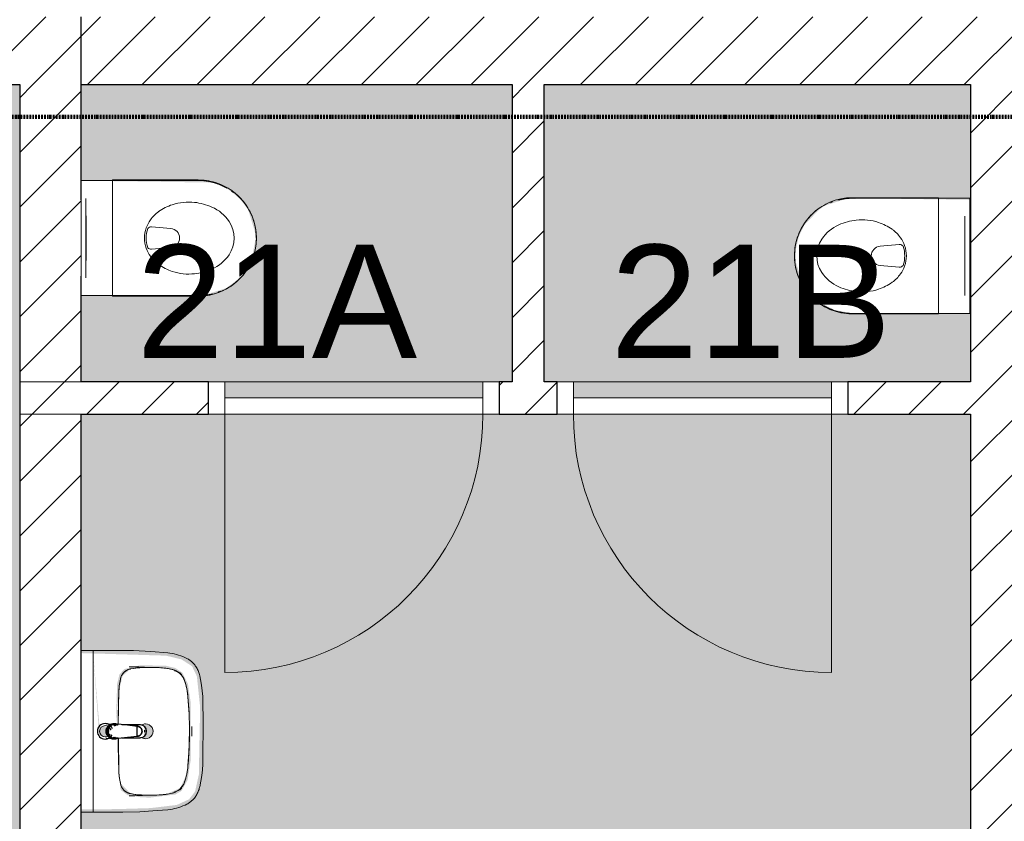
# Model space of a CAD drawing. Header units: millimetres. Extents: x 16156 to 109545, y -1019 to 113498.
# Tile 10 of 50: x 37029 to 40079, y 56851 to 59332. Entities that reach past the tile are written whole.
import ezdxf

# ---------------------------------------------------------------- set-up
doc = ezdxf.new("R2010")
doc.units = ezdxf.units.MM
doc.linetypes.add('Afbreeklijn', pattern=[9, 5, -2, 0, -2])
for name, color, linetype, lineweight in [('A--A2__Ruwbouw', 8, 'Continuous', 15), ('A--AR9__AlgVoorz', 1, 'Continuous', 9), ('A--L$01A__Algemeen', 7, 'Continuous', 9), ('A--L22__Binnenwanden', 2, 'Continuous', 9), ('A--L3__Afbouw', 2, 'Continuous', 9), ('A--L74__VasteSanitaireVoorz', 1, 'Continuous', 9), ('A--LD30__DetailPenMiddel', 3, 'Continuous', 9), ('A--LR9__AlgVoorz', 7, 'Continuous', 9), ('A--TR9__AlgVoorz', 1, 'Continuous', 13)]:
    doc.layers.add(name, color=color, linetype=linetype, lineweight=lineweight)
doc.styles.add('Arial', font='arial.ttf', dxfattribs={"height": 350})
pattern_1 = [(45, (0, 0), (-84.85281, 84.85281), [])]
pattern_2 = [(45, (0, 0), (-84.85281, 84.85281), [])]

# ---------------------------------------------------------------- blocks, each defined once
blk = doc.blocks.new('32_DO_WB_vo deur enkel2 - vo 2-V2-DO-Begane grond - Nieuwe situatie - Brandcompartimentering')
at = {"layer": 'A--L$01A__Algemeen'}
blk.add_line((520, -50), (520, -850), dxfattribs=at)
blk.add_arc((520, -50), 800, 180, 270, dxfattribs=at)
at = {"layer": 'A--L3__Afbouw'}
for p, q in [((-330, -50), (-330, 50)), ((-330, 50), (-280, 50)), ((-280, 50), (-280, -50)), ((520, -50), (520, 50)), ((520, 50), (570, 50)), ((570, 50), (570, -50)), ((-280, 0), (520, 0)), ((-280, -50), (-280, 0)), ((520, 0), (520, -50)), ((-280, -50), (-330, -50)), ((520, -50), (-280, -50)), ((570, -50), (520, -50))]:
    blk.add_line(p, q, dxfattribs=at)
blk = doc.blocks.new('32_DO_WB_vo deur enkel2 - vo 2-V3-DO-Begane grond - Nieuwe situatie - Brandcompartimentering')
at = {"layer": 'A--L$01A__Algemeen'}
blk.add_line((520, 50), (520, 850), dxfattribs=at)
blk.add_arc((520, 50), 800, 90, 180, dxfattribs=at)
at = {"layer": 'A--L3__Afbouw'}
for p, q in [((-280, 50), (-330, 50)), ((-330, 50), (-330, -50)), ((520, 50), (-280, 50)), ((-280, 50), (-280, 0)), ((-280, -50), (-280, 50)), ((520, 0), (520, 50)), ((570, 50), (520, 50)), ((520, 50), (520, -50)), ((570, -50), (570, 50)), ((-280, 0), (520, 0)), ((-330, -50), (-280, -50)), ((520, -50), (570, -50))]:
    blk.add_line(p, q, dxfattribs=at)
blk = doc.blocks.new('74_PF_wastafel 50x38_sphinx300_un - 74_PF_wastafel 50x38_sphinx300_un-V12-DO-Begane grond - Nieuwe situatie - Brandcompartimentering')
at = {"layer": 'A--L74__VasteSanitaireVoorz'}
for p, q in [((-250, 0), (-250, -37.5)), ((250, -37.5), (250, 0)), ((-250, -37.5), (-250, -129)), ((-250, -37.5), (-241, -37.5)), ((-250, -37.5), (-242, -37.5)), ((-242, -37.5), (242, -37.5)), ((242, -37.5), (250, -37.5)), ((250, -129), (250, -37.5)), ((-124.1, -117.2), (-20.7, -115.6)), ((21.7, -115.1), (124.1, -117.2))]:
    blk.add_line(p, q, dxfattribs=at)
at = {"layer": 'A--L74__VasteSanitaireVoorz', "lineweight": 25}
for p, q in [((-21, -99.7), (-23.8, -77.6)), ((23.8, -77.6), (21, -99.7)), ((-23, -98.5), (-23, -107.4)), ((-23, -98.5), (-21.6, -106)), ((-20, -98.6), (-23, -98.5)), ((-21.8, -114.8), (-15.5, -173.4)), ((-20.7, -113.1), (-21, -99.6)), ((-20.8, -101.2), (-20.6, -113)), ((15.5, -173.4), (21.8, -114.8)), ((23, -98.5), (20, -98.6)), ((21, -99.6), (20.6, -114.9)), ((20.6, -114.9), (20.8, -101.2)), ((23, -107.4), (23, -98.5)), ((-20.5, -126.4), (-19.8, -183.7)), ((19.7, -183.7), (20.4, -126.7)), ((-15.3, -173.4), (0, -173.4)), ((-15.2, -173.4), (15.2, -173.4)), ((0, -173.4), (15.3, -173.4))]:
    blk.add_line(p, q, dxfattribs=at)
at = {"layer": 'A--L74__VasteSanitaireVoorz', "flags": 128}
for points in [[(250, -37.5), (249.7, -37.5), (248.8, -37.5), (247.4, -37.5), (245.5, -37.5), (243.3, -37.5), (241, -37.5)], [(-167.2, -123.7), (-159.8, -121.9), (-152.4, -120.3), (-145, -119.1), (-137.5, -118.1), (-129.9, -117.5), (-124.1, -117.2)], [(124.1, -117.2), (131.7, -117.6), (139.2, -118.3), (146.7, -119.4), (154.2, -120.7), (161.6, -122.3), (167.2, -123.7)], [(-250, -129), (-248.9, -182.6), (-245.7, -236.1), (-242.7, -269.1)], [(-193, -153.2), (-192.7, -151.6), (-192.3, -150.1), (-191.8, -148.6), (-191.3, -147.1), (-190.7, -145.6), (-190.1, -144.1), (-189.4, -142.7), (-188.6, -141.3), (-187.8, -139.9), (-187, -138.6), (-186.1, -137.3), (-185.1, -136), (-184.1, -134.8), (-183, -133.6), (-181.9, -132.5), (-180.8, -131.4), (-179.6, -130.3), (-178.3, -129.3), (-177.1, -128.5)], [(177.1, -128.5), (178.4, -129.4), (179.6, -130.4), (180.8, -131.5), (182, -132.6), (183.1, -133.7), (184.2, -134.9), (185.2, -136.1), (186.1, -137.4), (187, -138.7), (187.9, -140), (188.7, -141.4), (189.4, -142.8), (190.1, -144.2), (190.8, -145.7), (191.3, -147.2), (191.9, -148.7), (192.3, -150.2), (192.7, -151.8), (193, -153.2)], [(242.7, -269.1), (247.2, -215.7), (249.6, -162.1), (250, -129)], [(-197.2, -187.1), (-196.5, -177.3), (-195.4, -167.6), (-193.9, -157.9), (-193, -153.2)], [(193, -153.2), (194.7, -162.8), (196, -172.5), (196.9, -182.3), (197.2, -187.1)], [(-197.2, -242.1), (-197.9, -221.1), (-197.7, -200.1), (-197.2, -187.1)], [(197.2, -187.1), (197.9, -208), (197.7, -229), (197.2, -242.1)], [(-191.5, -282.5), (-193.4, -273.3), (-195, -264.1), (-196.2, -254.8), (-197, -245.4), (-197.2, -242.1)], [(197.2, -242.1), (196.5, -251.4), (195.4, -260.7), (194, -270), (192.2, -279.2), (191.5, -282.5)], [(-242.7, -269.1), (-241.8, -276), (-240.7, -282.8), (-239.3, -289.5), (-237.6, -296.2), (-235.7, -302.8), (-233.4, -309.4), (-231, -315.8), (-228.3, -322.2), (-225.6, -327.8)], [(225.6, -327.8), (228.5, -321.6), (231.2, -315.2), (233.7, -308.8), (235.8, -302.2), (237.8, -295.6), (239.4, -288.9), (240.8, -282.1), (241.9, -275.3), (242.7, -269.1)], [(-157.2, -320.6), (-159.2, -319.8), (-161.1, -319), (-163.1, -318.1), (-164.9, -317.2), (-166.8, -316.1), (-168.6, -315), (-170.3, -313.9), (-172, -312.6), (-173.7, -311.3), (-175.3, -309.9), (-176.8, -308.5), (-178.3, -307), (-179.8, -305.4), (-181.1, -303.8), (-182.4, -302.1), (-183.6, -300.4), (-184.8, -298.6), (-185.9, -296.8), (-186.9, -295), (-187.8, -293.1), (-188.7, -291.1), (-189.5, -289.2), (-190.2, -287.2), (-190.8, -285.2), (-191.3, -283.1), (-191.5, -282.5)], [(191.5, -282.5), (191, -284.5), (190.4, -286.6), (189.7, -288.6), (188.9, -290.5), (188.1, -292.5), (187.2, -294.4), (186.2, -296.2), (185.1, -298.1), (184, -299.9), (182.8, -301.6), (181.5, -303.3), (180.2, -304.9), (178.8, -306.5), (177.3, -308), (175.8, -309.5), (174.2, -310.9), (172.6, -312.2), (170.9, -313.5), (169.1, -314.7), (167.3, -315.8), (165.5, -316.9), (163.6, -317.8), (161.7, -318.8), (159.8, -319.6), (157.8, -320.3), (157.2, -320.6)], [(-225.6, -327.8), (-224.3, -330.3), (-222.9, -332.7), (-221.5, -335), (-219.9, -337.3), (-218.3, -339.5), (-216.5, -341.6), (-214.7, -343.7), (-212.8, -345.7), (-210.8, -347.6), (-208.8, -349.5), (-206.8, -351.1)], [(-106.8, -331.3), (-115.2, -330.4), (-123.6, -329.1), (-131.9, -327.5), (-140.1, -325.6), (-148.3, -323.4), (-156.3, -320.8), (-157.2, -320.6)], [(106.8, -331.3), (57.9, -334.6), (8.9, -335.9), (-40, -335.3), (-89, -332.7), (-106.8, -331.3)], [(157.2, -320.6), (149.1, -323.2), (141, -325.4), (132.8, -327.4), (124.5, -329), (116.1, -330.2), (107.7, -331.2), (106.8, -331.3)], [(206.8, -351.1), (209, -349.3), (211, -347.5), (213, -345.5), (214.9, -343.5), (216.7, -341.5), (218.4, -339.3), (220, -337.1), (221.6, -334.8), (223.1, -332.5), (224.4, -330.1), (225.6, -327.8)], [(-206.8, -351.1), (-204.1, -353.1), (-201.4, -355.1), (-198.5, -356.9), (-195.6, -358.6), (-192.6, -360.2), (-189.6, -361.7), (-186.5, -363.1), (-183.3, -364.3), (-180.1, -365.4), (-176.9, -366.4), (-173.6, -367.3), (-172.1, -367.6)], [(172.1, -367.6), (175.4, -366.8), (178.6, -365.9), (181.9, -364.8), (185, -363.7), (188.2, -362.4), (191.2, -360.9), (194.2, -359.4), (197.2, -357.7), (200.1, -355.9), (202.9, -354), (205.6, -352), (206.8, -351.1)], [(-172.1, -367.6), (-154.6, -371.1), (-137, -373.8), (-119.3, -375.9), (-101.5, -377.2), (-90, -377.7)], [(-90, -377.7), (32.9, -378.8), (90, -377.7)], [(90, -377.7), (107.8, -376.8), (125.6, -375.2), (143.2, -372.9), (160.8, -369.9), (172.1, -367.6)]]:
    blk.add_lwpolyline(points, dxfattribs=at)
at = {"layer": 'A--L74__VasteSanitaireVoorz', "lineweight": 25, "flags": 128}
for points in [[(-21.7, -114.9), (-18.5, -144.2), (-15.2, -173.4)], [(-19.6, -103.8), (-19.3, -104.6), (-19, -105.3), (-18.6, -106.1)], [(15.2, -173.4), (18.5, -144.2), (21.7, -114.9)], [(17.5, -112.5), (21.6, -106), (23, -98.5)], [(17.7, -107.9), (18.1, -107.2), (18.5, -106.4), (18.8, -105.7), (19.1, -104.9), (19.4, -104.1), (19.6, -103.8)], [(-15.5, -173.4), (-15.5, -174.1), (-15.5, -174.7), (-15.4, -175.3), (-15.3, -175.9), (-15.2, -176.5), (-15.1, -177.1), (-14.9, -177.7), (-14.8, -178.3), (-14.5, -178.9), (-14.3, -179.5), (-14.1, -180.1), (-13.8, -180.6), (-13.5, -181.2), (-13.2, -181.7), (-12.8, -182.2), (-12.5, -182.7), (-12.1, -183.2), (-11.7, -183.7), (-11.3, -184.1), (-10.8, -184.6), (-10.4, -185), (-9.9, -185.4), (-9.4, -185.8), (-8.9, -186.2), (-8.4, -186.5), (-7.9, -186.8), (-7.3, -187.1), (-6.8, -187.4), (-6.2, -187.7), (-5.6, -187.9), (-5, -188.1), (-4.5, -188.3), (-3.9, -188.5), (-3.3, -188.6), (-2.6, -188.8), (-2, -188.8), (-1.4, -188.9), (-0.8, -189), (-0.2, -189), (0.5, -189), (1.1, -188.9), (1.7, -188.9), (2.3, -188.8), (2.9, -188.7), (3.5, -188.6), (4.1, -188.4), (4.7, -188.2), (5.3, -188), (5.9, -187.8), (6.5, -187.6), (7, -187.3), (7.6, -187), (8.1, -186.7), (8.6, -186.4), (9.1, -186), (9.6, -185.6), (10.1, -185.2), (10.6, -184.8)], [(10.6, -184.8), (11, -184.4), (11.5, -183.9), (11.9, -183.5), (12.3, -183), (12.6, -182.5), (13, -182), (13.3, -181.4), (13.6, -180.9), (13.9, -180.4), (14.2, -179.8), (14.4, -179.2), (14.6, -178.6), (14.8, -178.1), (15, -177.5), (15.2, -176.9), (15.3, -176.2), (15.4, -175.6), (15.5, -175), (15.5, -174.4), (15.5, -173.8), (15.5, -173.4)]]:
    blk.add_lwpolyline(points, dxfattribs=at)
at = {"layer": 'A--L74__VasteSanitaireVoorz', "lineweight": 25}
for start, end in [(0, 180), (180, 243.6372), (288, 0)]:
    blk.add_arc((0, -74.6), 24, start, end, dxfattribs=at)
at = {"layer": 'A--L74__VasteSanitaireVoorz'}
for centre, radius, start, end in [((0, -75), 17.5, 0, 180), ((0, -75), 17.5, 75, 105), ((0, -75), 17.5, 180, 240), ((0, -75), 17.5, 285, 0), ((0, -75), 17.5, 285, 300), ((-117.5, -306.2), 189.1, 92.0128, 105.2254), ((0, -3649.7), 3534.7, 90.3412, 92.0128), ((0, -3649.7), 3534.7, 87.9872, 89.6485), ((117.5, -306.2), 189.1, 74.7746, 87.9872), ((1090.6, -129), 1290.6, 180.891, 183), ((-154, -160.8), 39.8, 125.6177, 169.0021), ((-159, -153.8), 31.2, 105.2254, 125.6177), ((159, -153.8), 31.2, 54.3823, 74.7746), ((154, -160.8), 39.8, 10.9979, 54.3823), ((-1090.6, -129), 1290.6, 357, 359.109), ((47.1, -199.9), 244.6, 169.0021, 176.9979), ((-47.1, -199.9), 244.6, 3.0021, 10.9979), ((327.2, -214.6), 525.1, 176.9979, 183.0021), ((0, -200), 23, 150, 180), ((0, -200), 23, 180, 0), ((0, -200), 23, 360, 30), ((-327.2, -214.6), 525.1, 356.9979, 3.0021), ((36.8, -229.8), 234.3, 183.0021, 192.9979), ((-36.8, -229.8), 234.3, 347.0021, 356.9979), ((-140, -270.6), 52.8, 192.9979, 251.0021), ((-71, -251.1), 122.6, 198.2459, 206.4169), ((140, -270.6), 52.8, 288.9979, 347.0021), ((71, -251.1), 122.6, 333.5831, 341.7541), ((-163.9, -297.2), 18.9, 206.4169, 231.4261), ((-88.4, -120.6), 211.5, 251.0021, 264.9979), ((0, 889), 1224.9, 264.9979, 275.0021), ((88.4, -120.6), 211.5, 275.0021, 288.9979), ((163.9, -297.2), 18.9, 308.5739, 333.5831), ((0, 2695.4), 3038.4, 269.7219, 270.2781)]:
    blk.add_arc(centre, radius, start, end, dxfattribs=at)
at = {"layer": 'A--L74__VasteSanitaireVoorz', "lineweight": 25}
for centre, major_axis, ratio, start_param, end_param in [((0, -97.9), (20.5, 0), 0.967332, 1.570796, 3.665191), ((0, -99.6), (20.1, 0), 0.870402, 1.570796, 3.08442), ((0, -97.9), (20.5, 0), 0.967332, 5.759587, 7.853982), ((0, -99.6), (20.1, 0), 0.870402, 0.057173, 1.570796), ((0, -98.5), (20, 0), 0.97026, 3.144451, 3.592433), ((0, -98.5), (20, 0), 0.97026, 5.832345, 6.280327), ((0, -183.7), (19.7, 0), 0.967332, 3.141593, 6.283185), ((0, -186.6), (11.5, 0), 0.973197, 4.45059, 4.974188)]:
    blk.add_ellipse(centre, major_axis=major_axis, ratio=ratio, start_param=start_param, end_param=end_param, dxfattribs=at)
for points, knots in [([(23, -98.5), (23, -95.5), (21.9, -91.3), (18.8, -86.9), (16.7, -84.7), (14.8, -83.2), (12.8, -81.9), (10, -80.4), (5.9, -79.1), (1.9, -78.5), (-1.5, -78.6), (-4.5, -78.9), (-7.9, -79.7), (-11.6, -81.1), (-14.8, -83.2), (-17.7, -85.6), (-20, -88.5), (-21.7, -91.7), (-22.7, -95), (-23, -97.3), (-23, -98.5)], [-1, -1, -1, -1, -0.861111, -0.791667, -0.756944, -0.722222, -0.6875, -0.652778, -0.583333, -0.513889, -0.479167, -0.444444, -0.388889, -0.333333, -0.277778, -0.222222, -0.166667, -0.111111, -0.055556, 0, 0, 0, 0]), ([(-23, -107.4), (-23, -104), (-21.9, -99.2), (-18.8, -94), (-16.6, -91.6), (-14.8, -89.9), (-12.8, -88.3), (-9.9, -86.7), (-5.9, -85.2), (-1.9, -84.5), (1.5, -84.6), (4.5, -84.9), (7.9, -85.8), (11.5, -87.5), (14.8, -89.8), (17.7, -92.6), (20, -95.9), (21.7, -99.6), (22.7, -103.3), (23, -106), (23, -107.4)], [-1, -1, -1, -1, -0.861111, -0.791667, -0.756944, -0.722222, -0.6875, -0.652778, -0.583333, -0.513889, -0.479167, -0.444444, -0.388889, -0.333333, -0.277778, -0.222222, -0.166667, -0.111111, -0.055556, 0, 0, 0, 0]), ([(-21.2, -97.3), (-21.1, -94.2), (-20.1, -90), (-17.2, -85.6), (-15.2, -83.5), (-13.5, -82), (-11.6, -80.7), (-9, -79.3), (-5.4, -78), (-1.7, -77.4), (1.4, -77.5), (4.1, -77.7), (7.2, -78.5), (10.5, -80), (13.5, -81.9), (16.1, -84.3), (18.3, -87.2), (19.9, -90.4), (20.9, -93.7), (21.1, -96), (21.2, -97.3)], [-1, -1, -1, -1, -0.861111, -0.791667, -0.756944, -0.722222, -0.6875, -0.652778, -0.583333, -0.513889, -0.479167, -0.444444, -0.388889, -0.333333, -0.277778, -0.222222, -0.166667, -0.111111, -0.055556, 0, 0, 0, 0]), ([(-18.6, -103.3), (-18.7, -103.1), (-19.1, -102.7), (-19.5, -102.1), (-19.8, -101.5), (-20.1, -101), (-20.4, -100.5), (-20.6, -100), (-20.8, -99.6), (-20.9, -99.5)], [0.7142857, 0.7142857, 0.7142857, 0.7142857, 0.75, 0.7857143, 0.8214286, 0.8571429, 0.8928571, 0.9285714, 1, 1, 1, 1]), ([(20.8, -99.5), (20.8, -99.7), (20.6, -100), (20.4, -100.5), (20.1, -101), (19.8, -101.5), (19.5, -102.1), (19.1, -102.7), (18.8, -103.1), (18.5, -103.5), (18.1, -104), (17.4, -104.7), (16.7, -105.3), (16.3, -105.7)], [0, 0, 0, 0, 0.0714286, 0.1071429, 0.1428571, 0.1785714, 0.2142857, 0.25, 0.2678571, 0.2857143, 0.3214286, 0.3571429, 0.4285714, 0.4285714, 0.4285714, 0.4285714]), ([(15.3, -173.4), (15.3, -175.8), (14.6, -179), (12.6, -182.5), (11.1, -184.1), (9.9, -185.3), (8.5, -186.3), (6.7, -187.5), (4, -188.5), (0.7, -189), (-2.5, -188.8), (-5.3, -188), (-7.7, -186.9), (-9.9, -185.3), (-11.8, -183.4), (-13.4, -181.2), (-14.5, -178.7), (-15.1, -176.2), (-15.3, -174.4), (-15.3, -173.4)], [-1, -1, -1, -1, -0.861111, -0.791667, -0.756944, -0.722222, -0.6875, -0.652778, -0.583333, -0.513889, -0.444444, -0.388889, -0.333333, -0.277778, -0.222222, -0.166667, -0.111111, -0.055556, 0, 0, 0, 0])]:
    blk.add_open_spline(points, degree=3, knots=knots, dxfattribs=at)
for points in [[(-21.7, -114.9), (-22.2, -113.7), (-22.8, -111.2), (-23, -108.7), (-23, -107.4)], [(-20.8, -101.2), (-20.9, -100.5), (-21.1, -99.2), (-21.2, -97.9), (-21.2, -97.3)], [(-20.9, -99.5), (-21, -99.3), (-21, -99.4), (-20.9, -100.4), (-20.8, -101.2)], [(21.2, -97.3), (21.2, -97.9), (21.1, -99.2), (20.9, -100.5), (20.8, -101.2)], [(20.8, -101.2), (20.9, -100.5), (21, -99.5), (21, -99.3), (20.8, -99.5)], [(23, -107.4), (23, -108.7), (22.8, -111.2), (22.2, -113.7), (21.7, -114.9)]]:
    blk.add_open_spline(points, degree=3, dxfattribs=at)
at = {"layer": 'A--L74__VasteSanitaireVoorz'}
for points in [[(76, -115.8), (76, -115.8), (75.5, -115.8), (73.6, -115.8), (70.6, -115.7), (66.9, -115.6), (63.1, -115.6), (59.4, -115.5), (56.4, -115.5), (54.5, -115.4), (54, -115.4), (54, -115.4)], [(54, -115.4), (54, -115.4), (54.5, -115.4), (56.4, -115.5), (59.4, -115.5), (63.1, -115.6), (66.9, -115.6), (70.6, -115.7), (73.6, -115.8), (75.5, -115.8), (76, -115.8), (76, -115.8)]]:
    blk.add_open_spline(points, degree=3, dxfattribs=at)
blk = doc.blocks.new('74_PF_UN_toilet_rimfree - type-V34-DO-Begane grond - Nieuwe situatie - Brandcompartimentering')
at = {"layer": 'A--L$01A__Algemeen'}
for p, q in [((-180, -97.1), (-180, -363.1)), ((179.8, -97.1), (-180, -97.1)), ((-180, -97.1), (-180, -363.1)), ((-180, -97.1), (179.8, -97.1)), ((179.8, -363.1), (179.8, -97.1)), ((179.8, -363.1), (179.8, -97.1))]:
    blk.add_line(p, q, dxfattribs=at)
at = {"layer": 'A--L$01A__Algemeen', "flags": 128}
blk.add_lwpolyline([(-180, -363.1), (-179.9, -370.3), (-179.4, -377.5), (-178.7, -384.7), (-177.7, -391.8), (-176.4, -398.9), (-174.8, -405.9), (-173, -412.8), (-170.9, -419.7), (-168.5, -426.5), (-165.8, -433.2), (-162.9, -439.7), (-159.7, -446.2), (-156.2, -452.5), (-152.5, -458.7), (-148.6, -464.7), (-144.4, -470.6), (-140, -476.2), (-135.4, -481.7), (-130.5, -487.1), (-125.4, -492.2), (-120.2, -497.1), (-114.7, -501.8), (-109.1, -506.2), (-103.3, -510.5), (-97.3, -514.5), (-91.2, -518.3), (-84.9, -521.8), (-78.5, -525), (-72, -528), (-65.3, -530.8), (-58.5, -533.3), (-51.7, -535.5), (-44.8, -537.4), (-37.8, -539), (-30.7, -540.4), (-23.6, -541.5), (-16.4, -542.3), (-9.2, -542.8), (-2.1, -543), (5.1, -542.9), (12.3, -542.6), (19.5, -541.9), (26.6, -541), (33.7, -539.8), (40.8, -538.3), (47.7, -536.5), (54.6, -534.5), (61.4, -532.2), (68.1, -529.6), (74.7, -526.7), (81.2, -523.6), (87.6, -520.2), (93.8, -516.6), (99.8, -512.7), (105.7, -508.6), (111.5, -504.2), (117, -499.6), (122.4, -494.8), (127.6, -489.8), (132.5, -484.6), (137.3, -479.2), (141.8, -473.6), (146.1, -467.9), (150.2, -461.9), (154, -455.9), (157.6, -449.6), (160.9, -443.2), (164, -436.7), (166.8, -430.1), (169.4, -423.4), (171.7, -416.6), (173.6, -409.6), (175.4, -402.7), (176.8, -395.6), (178, -388.5), (178.8, -381.4), (179.4, -374.2), (179.7, -367), (179.8, -363.1)], dxfattribs=at)
at = {"layer": 'A--L$01A__Algemeen'}
blk.add_arc((-0.1, -363.1), 179.9, 180, 360, dxfattribs=at)
for points, knots in [([(-178, -99.1), (-178.2, -98.9), (-178.4, -98.7), (-178.8, -98.3), (-179, -98.1), (-179.1, -98), (-179.3, -97.9), (-179.4, -97.7), (-179.6, -97.5), (-179.7, -97.4), (-179.9, -97.3), (-180, -97.1), (-180, -97.1), (-180, -97.1)], [-1, -1, -1, -1, -0.833333, -0.75, -0.666667, -0.625, -0.583333, -0.5, -0.416667, -0.333333, -0.25, -0.166667, 0, 0, 0, 0]), ([(179.8, -97.1), (179.8, -97.1), (179.7, -97.1), (179.6, -97.3), (179.5, -97.4), (179.4, -97.5), (179.2, -97.7), (179, -97.9), (178.8, -98.1), (178.7, -98.2), (178.5, -98.4), (178.2, -98.7), (177.9, -98.9), (177.8, -99.1)], [0, 0, 0, 0, 0.166667, 0.25, 0.333333, 0.416667, 0.5, 0.583333, 0.666667, 0.708333, 0.75, 0.833333, 1, 1, 1, 1])]:
    blk.add_open_spline(points, degree=3, knots=knots, dxfattribs=at)
at = {"layer": 'A--L74__VasteSanitaireVoorz'}
for p, q in [((-178.3, 0), (-178.3, -362.3)), ((-173.3, 0), (-178.3, 0)), ((-178.3, -63), (-178.3, 0)), ((-178.3, 0), (-178.3, -362.3)), ((-173.3, 0), (-178.3, 0)), ((-178.3, -63), (-178.3, 0)), ((-173.3, 0), (-118, 0)), ((-173.3, 0), (-118, 0)), ((-118, 0), (-123, 0)), ((-118, 0), (-123, 0)), ((-118, 0), (118, 0)), ((123, 0), (118, 0)), ((123, 0), (118, 0)), ((118.3, 0), (173.3, 0)), ((118.3, 0), (173.3, 0)), ((178.3, -362.3), (178.3, 0)), ((178.3, 0), (178.3, -63)), ((178.3, -362.3), (178.3, 0)), ((178.3, 0), (178.3, -63)), ((-123, -15), (-118, -15)), ((-123, -15), (-118, -15)), ((118, -15), (-118, -15)), ((-69, -15.5), (69, -15.5)), ((-69, -15.5), (69, -15.5)), ((31, -15.5), (-31, -15.5)), ((31, -15.5), (-31, -15.5)), ((118, -15), (123, -15)), ((118, -15), (123, -15)), ((178.3, 0), (173.3, 0)), ((178.3, 0), (173.3, 0)), ((-178.3, -362.3), (-178.3, -63)), ((-178.3, -362.3), (-178.3, -63)), ((178.3, -63), (178.3, -362.3)), ((178.3, -63), (178.3, -362.3)), ((-34.8, -218.3), (-29.5, -278.1)), ((34.8, -218.3), (29.5, -278.1)), ((-178.3, -362.3), (-178.1, -369.4)), ((-178.3, -362.3), (-178.1, -369.4)), ((-166.8, -425.1), (-164.2, -431.7)), ((-166.8, -425.1), (-164.2, -431.7)), ((140.7, -471.8), (144.4, -466.7)), ((140.7, -471.8), (144.4, -466.7))]:
    blk.add_line(p, q, dxfattribs=at)
at = {"layer": 'A--L74__VasteSanitaireVoorz', "flags": 128}
for points in [[(173.9, -401.4), (175.3, -394.5), (176.5, -387.4), (177.3, -380.3), (177.9, -373.2), (178.2, -366.1), (178.3, -362.3)], [(173.9, -401.4), (175.3, -394.5), (176.5, -387.4), (177.3, -380.3), (177.9, -373.2), (178.2, -366.1), (178.3, -362.3)], [(-177.7, -376.5), (-177, -383.6), (-176, -390.7), (-174.7, -397.7)], [(-177.7, -376.5), (-177, -383.6), (-176, -390.7), (-174.7, -397.7)], [(159.6, -441.7), (162.7, -435.2), (165.4, -428.6), (168, -422)], [(159.6, -441.7), (162.7, -435.2), (165.4, -428.6), (168, -422)]]:
    blk.add_lwpolyline(points, dxfattribs=at)
at = {"layer": 'A--L74__VasteSanitaireVoorz'}
for centre, radius, start, end in [((4.3, -301), 105.4, 109.8989, 125.0353), ((-21.1, -217.1), 13.7, 129.7154, 185), ((0, -289.1), 92.7, 70.1011, 109.8989), ((0, -289.1), 87.7, 70.1011, 109.8989), ((21.1, -217.1), 13.7, 355, 50.2846), ((-4.3, -301), 105.4, 54.9647, 70.1011), ((51, -333.7), 162.5, 144.9647, 161.7326), ((4.3, -301), 105.4, 125.0353, 144.9647), ((-4.3, -301), 105.4, 35.0353, 54.9647), ((-51, -333.7), 162.5, 18.2674, 35.0353), ((51, -333.7), 162.5, 161.7326, 186.2674), ((0, -275.5), 29.6, 185, 355), ((-51, -333.7), 162.5, 353.7326, 18.2674), ((0, -362.3), 178.3, 180, 195), ((0, -362.3), 178.3, 180, 195), ((0, -362.3), 178.3, 180, 195), ((0, -362.3), 178.3, 180, 195), ((73, -331.3), 184.6, 186.2674, 203.7326), ((-73, -331.3), 184.6, 336.2674, 353.7326), ((0, -362.3), 178.3, 330, 0), ((0, -362.3), 178.3, 330, 360), ((0, -362.3), 178.3, 330, 0), ((0, -362.3), 178.3, 330, 360), ((16.9, -356), 123.3, 203.7326, 236.2674), ((-16.9, -356), 123.3, 303.7326, 336.2674), ((0, -381.4), 92.8, 236.2674, 303.7326)]:
    blk.add_arc(centre, radius, start, end, dxfattribs=at)
blk = doc.blocks.new('74_PF_UN_toilet_rimfree - type-V35-DO-Begane grond - Nieuwe situatie - Brandcompartimentering')
at = {"layer": 'A--L$01A__Algemeen'}
for p, q in [((-180, -97.1), (-180, -363.1)), ((179.8, -97.1), (-180, -97.1)), ((-180, -97.1), (-180, -363.1)), ((-180, -97.1), (179.8, -97.1)), ((179.8, -363.1), (179.8, -97.1)), ((179.8, -363.1), (179.8, -97.1))]:
    blk.add_line(p, q, dxfattribs=at)
at = {"layer": 'A--L$01A__Algemeen', "flags": 128}
blk.add_lwpolyline([(-180, -363.1), (-179.9, -370.3), (-179.4, -377.5), (-178.7, -384.7), (-177.7, -391.8), (-176.4, -398.9), (-174.8, -405.9), (-173, -412.8), (-170.9, -419.7), (-168.5, -426.5), (-165.8, -433.2), (-162.9, -439.7), (-159.7, -446.2), (-156.2, -452.5), (-152.5, -458.7), (-148.6, -464.7), (-144.4, -470.6), (-140, -476.2), (-135.4, -481.7), (-130.5, -487.1), (-125.4, -492.2), (-120.2, -497.1), (-114.7, -501.8), (-109.1, -506.2), (-103.3, -510.5), (-97.3, -514.5), (-91.2, -518.3), (-84.9, -521.8), (-78.5, -525), (-72, -528), (-65.3, -530.8), (-58.5, -533.3), (-51.7, -535.5), (-44.8, -537.4), (-37.8, -539), (-30.7, -540.4), (-23.6, -541.5), (-16.4, -542.3), (-9.2, -542.8), (-2.1, -543), (5.1, -542.9), (12.3, -542.6), (19.5, -541.9), (26.6, -541), (33.7, -539.8), (40.8, -538.3), (47.7, -536.5), (54.6, -534.5), (61.4, -532.2), (68.1, -529.6), (74.7, -526.7), (81.2, -523.6), (87.6, -520.2), (93.8, -516.6), (99.8, -512.7), (105.7, -508.6), (111.5, -504.2), (117, -499.6), (122.4, -494.8), (127.6, -489.8), (132.5, -484.6), (137.3, -479.2), (141.8, -473.6), (146.1, -467.9), (150.2, -461.9), (154, -455.9), (157.6, -449.6), (160.9, -443.2), (164, -436.7), (166.8, -430.1), (169.4, -423.4), (171.7, -416.6), (173.6, -409.6), (175.4, -402.7), (176.8, -395.6), (178, -388.5), (178.8, -381.4), (179.4, -374.2), (179.7, -367), (179.8, -363.1)], dxfattribs=at)
at = {"layer": 'A--L$01A__Algemeen'}
blk.add_arc((-0.1, -363.1), 179.9, 180, 360, dxfattribs=at)
for points, knots in [([(-178, -99.1), (-178.2, -98.9), (-178.4, -98.7), (-178.8, -98.3), (-179, -98.1), (-179.1, -98), (-179.3, -97.9), (-179.4, -97.7), (-179.6, -97.5), (-179.7, -97.4), (-179.9, -97.3), (-180, -97.1), (-180, -97.1), (-180, -97.1)], [-1, -1, -1, -1, -0.833333, -0.75, -0.666667, -0.625, -0.583333, -0.5, -0.416667, -0.333333, -0.25, -0.166667, 0, 0, 0, 0]), ([(179.8, -97.1), (179.8, -97.1), (179.7, -97.1), (179.6, -97.3), (179.5, -97.4), (179.4, -97.5), (179.2, -97.7), (179, -97.9), (178.8, -98.1), (178.7, -98.2), (178.5, -98.4), (178.2, -98.7), (177.9, -98.9), (177.8, -99.1)], [0, 0, 0, 0, 0.166667, 0.25, 0.333333, 0.416667, 0.5, 0.583333, 0.666667, 0.708333, 0.75, 0.833333, 1, 1, 1, 1])]:
    blk.add_open_spline(points, degree=3, knots=knots, dxfattribs=at)
at = {"layer": 'A--L74__VasteSanitaireVoorz'}
for p, q in [((-178.3, -63), (-178.3, 0)), ((-178.3, -63), (-178.3, 0)), ((-118, 0), (-123, 0)), ((-118, 0), (118, 0)), ((123, 0), (118, 0)), ((178.3, 0), (178.3, -63)), ((178.3, 0), (178.3, -63)), ((-178.3, 0), (-178.3, -362.3)), ((-178.3, 0), (-178.3, -362.3)), ((-123, -15), (-118, -15)), ((-123, -15), (-118, -15)), ((118, -15), (-118, -15)), ((-69, -15.5), (69, -15.5)), ((-69, -15.5), (69, -15.5)), ((31, -15.5), (-31, -15.5)), ((31, -15.5), (-31, -15.5)), ((118, -15), (123, -15)), ((118, -15), (123, -15)), ((178.3, -362.3), (178.3, 0)), ((178.3, -362.3), (178.3, 0)), ((-178.3, -362.3), (-178.3, -63)), ((-178.3, -362.3), (-178.3, -63)), ((178.3, -63), (178.3, -362.3)), ((178.3, -63), (178.3, -362.3)), ((-34.8, -218.3), (-29.5, -278.1)), ((34.8, -218.3), (29.5, -278.1)), ((-178.3, -362.3), (-178.1, -369.4)), ((-178.3, -362.3), (-178.1, -369.4)), ((-166.8, -425.1), (-164.2, -431.7)), ((-166.8, -425.1), (-164.2, -431.7)), ((140.7, -471.8), (144.9, -466.1)), ((140.7, -471.8), (144.9, -466.1))]:
    blk.add_line(p, q, dxfattribs=at)
at = {"layer": 'A--L74__VasteSanitaireVoorz', "flags": 128}
for points in [[(173.9, -401.4), (175.3, -394.5), (176.5, -387.4), (177.3, -380.3), (177.9, -373.2), (178.2, -366.1), (178.3, -362.3)], [(173.9, -401.4), (175.3, -394.5), (176.5, -387.4), (177.3, -380.3), (177.9, -373.2), (178.2, -366.1), (178.3, -362.3)], [(-177.7, -376.5), (-177, -383.6), (-176, -390.7), (-174.7, -397.7)], [(-177.7, -376.5), (-177, -383.6), (-176, -390.7), (-174.7, -397.7)], [(159.6, -441.7), (162.7, -435.2), (165.4, -428.6), (168, -422)], [(159.6, -441.7), (162.7, -435.2), (165.4, -428.6), (168, -422)]]:
    blk.add_lwpolyline(points, dxfattribs=at)
at = {"layer": 'A--L74__VasteSanitaireVoorz'}
for centre, radius, start, end in [((4.3, -301), 105.4, 109.8989, 125.0353), ((-21.1, -217.1), 13.7, 129.7154, 185), ((0, -289.1), 92.7, 70.1011, 109.8989), ((0, -289.1), 87.7, 70.1011, 109.8989), ((21.1, -217.1), 13.7, 355, 50.2846), ((-4.3, -301), 105.4, 54.9647, 70.1011), ((51, -333.7), 162.5, 144.9647, 161.7326), ((4.3, -301), 105.4, 125.0353, 144.9647), ((-4.3, -301), 105.4, 35.0353, 54.9647), ((-51, -333.7), 162.5, 18.2674, 35.0353), ((51, -333.7), 162.5, 161.7326, 186.2674), ((0, -275.5), 29.6, 185, 355), ((-51, -333.7), 162.5, 353.7326, 18.2674), ((0, -362.3), 178.3, 180, 195), ((0, -362.3), 178.3, 180, 195), ((0, -362.3), 178.3, 180, 195), ((0, -362.3), 178.3, 180, 195), ((73, -331.3), 184.6, 186.2674, 203.7326), ((-73, -331.3), 184.6, 336.2674, 353.7326), ((0, -362.3), 178.3, 330, 0), ((0, -362.3), 178.3, 330, 360), ((0, -362.3), 178.3, 330, 0), ((0, -362.3), 178.3, 330, 360), ((16.9, -356), 123.3, 203.7326, 236.2674), ((-16.9, -356), 123.3, 303.7326, 336.2674), ((0, -381.4), 92.8, 236.2674, 303.7326)]:
    blk.add_arc(centre, radius, start, end, dxfattribs=at)

msp = doc.modelspace()

# ---------------------------------------------------------------- hatches: boundary and pattern name
at = {"layer": 'A--A2__Ruwbouw', "lineweight": 9}
h = msp.add_hatch(dxfattribs=at)
h.set_pattern_fill('FP_1', color=256, angle=45, style=0, pattern_type=2)
h.set_pattern_definition(pattern_2)
h.paths.add_polyline_path([(37029.3, 59131.4), (37219.3, 59131.4), (37219.3, 59341.4), (32574.3, 59341.4), (32574.3, 59131.4), (36703.6, 59131.4)])
h = msp.add_hatch(dxfattribs=at)
h.set_pattern_fill('FP_1', color=256, angle=45, style=0, pattern_type=2)
h.set_pattern_definition(pattern_2)
h.paths.add_polyline_path([(42307.5, 59131.4), (44634.3, 59131.4), (44634.3, 59341.4), (37219.3, 59341.4), (37219.3, 59131.4), (41708.3, 59131.4)])
h = msp.add_hatch(dxfattribs=at)
h.set_pattern_fill('FP_1', color=256, angle=45, style=0, pattern_type=2)
h.set_pattern_definition(pattern_1)
h.paths.add_polyline_path([(37029.3, 55324.4), (37219.3, 55326.4), (37219.3, 58111.4), (37029.3, 58111.4), (37029.3, 55497.8)])
h.paths.add_polyline_path([(37029.3, 58211.4), (37219.3, 58211.4), (37219.3, 59131.4), (37029.3, 59131.4), (37029.3, 58341)])
h = msp.add_hatch(dxfattribs=at)
h.set_pattern_fill('FP_1', color=256, angle=45, style=0, pattern_type=2)
h.set_pattern_definition(pattern_1)
h.paths.add_polyline_path([(38654.3, 58211.4), (38654.3, 59131.4), (38554.3, 59131.4), (38554.3, 58211.4), (38571.6, 58211.4)])
h = msp.add_hatch(dxfattribs=at)
h.set_pattern_fill('FP_1', color=256, angle=45, style=0, pattern_type=2)
h.set_pattern_definition(pattern_1)
h.paths.add_polyline_path([(40184.3, 55326.4), (40184.3, 59131.4), (39974.3, 59131.4), (39974.3, 55326.4)])
h = msp.add_hatch(dxfattribs=at)
h.set_pattern_fill('FP_1', color=256, angle=45, style=0, pattern_type=2)
h.set_pattern_definition(pattern_1)
h.paths.add_polyline_path([(38554.3, 58111.4), (38694.3, 58111.4), (38694.3, 58211.4), (38514.3, 58211.4), (38514.3, 58111.4)])
h.paths.add_polyline_path([(37219.3, 58111.4), (37614.3, 58111.4), (37614.3, 58211.4), (37029.3, 58211.4), (37029.3, 58111.4)])
h.paths.add_polyline_path([(39974.3, 58111.4), (39974.3, 58211.4), (39594.3, 58211.4), (39594.3, 58111.4)])
at = {"layer": 'A--AR9__AlgVoorz'}
for points in [[(36972, 55324.4), (37029.3, 55326.4), (37029.3, 59131.4), (32574.3, 59131.4), (32574.3, 58405.4), (32524.3, 58405.4), (32524.3, 56705.4), (32574.3, 56705.4), (32574.3, 55324.4), (36703.6, 55324.4)], [(37664.3, 58161.4), (38464.3, 58161.4), (38464.3, 58211.4), (38554.3, 58211.4), (38554.3, 59131.4), (37219.3, 59131.4), (37219.3, 58834), (37628.8, 58828.2), (37676.4, 58806.5), (37710.6, 58779), (37737.3, 58743.1), (37757.5, 58677.2), (37759.8, 58652.6), (37748.9, 58597.4), (37731.6, 58561), (37704, 58527.4), (37668.2, 58501), (37606.1, 58481.4), (37535.4, 58478.4), (37219.3, 58478.9), (37219.3, 58211.4), (37664.3, 58211.4)]]:
    msp.add_hatch(color=254, dxfattribs=at).paths.add_polyline_path(points)
h = msp.add_hatch(color=254, dxfattribs=at)
h.paths.add_polyline_path([(39505.6, 58161.4), (39544.3, 58161.4), (39544.3, 58211.4), (39974.3, 58211.4), (39974.3, 59131.4), (38654.3, 59131.4), (38654.3, 58211.4), (38744.3, 58211.4), (38744.3, 58161.4)])
h.paths.add_polyline_path([(39610, 58423.2), (39552.2, 58434.1), (39505.6, 58458.7), (39480.9, 58478.9), (39454.2, 58514.8), (39434, 58580.7), (39434.4, 58625.3), (39442.6, 58660.5), (39459.9, 58696.8), (39505.6, 58744.4), (39523.4, 58756.9), (39585.4, 58776.5), (39656.1, 58779.4), (39972.3, 58774.7), (39972.3, 58423.9), (39613.7, 58423.7)])
h = msp.add_hatch(color=254, dxfattribs=at)
h.paths.add_polyline_path([(39219.3, 55221.4), (39219.3, 55226.4), (39219.3, 55276.4), (38419.3, 55276.4), (38419.3, 55226.4), (38571.6, 55221.4)])
h.paths.add_polyline_path([(37256.7, 57370.4), (37275.7, 57117.1), (37281.9, 57117.1), (37298.8, 57112.5), (37306.6, 57124), (37308.8, 57129.4), (37316.3, 57135.9), (37289.7, 57146.3), (37276.7, 57141.8), (37261.9, 57310.9)])
h.paths.add_polyline_path([(37219.3, 55326.4), (39974.3, 55326.4), (39974.3, 58111.4), (37219.3, 58111.4), (37219.3, 57371.4), (37482.7, 57363.5), (37530.2, 57352), (37563.3, 57330.7), (37578.1, 57299.6), (37588.2, 57203.7), (37584.2, 56995.6), (37572.5, 56942.9), (37554.1, 56919), (37516, 56901.3), (37433.8, 56891.5), (37329, 56888.4), (37219.3, 56887.4), (37219.3, 55410.2)])
h.paths.add_polyline_path([(37511, 55877.2), (37531.7, 55883.6), (37531.3, 55879.4)])
h.paths.add_polyline_path([(37326.7, 56361.4), (37345.7, 56108.1), (37351.9, 56108.1), (37368.8, 56103.5), (37376.6, 56115), (37378.8, 56120.4), (37386.3, 56126.9), (37359.7, 56137.3), (37346.7, 56132.8), (37327.7, 56350.8)])
h.paths.add_polyline_path([(37326.7, 55878.4), (37289.3, 55878.4), (37289.3, 56362.4), (37552.7, 56354.5), (37600.2, 56343), (37633.3, 56321.7), (37648.1, 56290.6), (37657.9, 56210.2), (37654.2, 55986.6), (37637.6, 55926.1), (37616.7, 55905.2), (37586, 55892.3), (37495.2, 55881.8), (37399, 55879.4), (37326.7, 55879.4)])
h.paths.add_polyline_path([(37503.8, 55915.1), (37581.4, 55924.6), (37600.2, 55935.6), (37619.3, 55969.4), (37628.8, 56030.7), (37628.8, 56210.2), (37620.5, 56267), (37603.1, 56302), (37581.4, 56316.3), (37552.7, 56323.1), (37475.9, 56325.1), (37423.3, 56313), (37408.1, 56296), (37401.1, 56267.4), (37397.1, 56140.1), (37406.5, 56244.6), (37418.2, 56292.2), (37442.5, 56313.5), (37503.8, 56318.3), (37571.7, 56311.9), (37601.3, 56293.2), (37616.7, 56252.8), (37621.3, 56208.9), (37622.8, 56066.5), (37616.7, 55988.1), (37596.6, 55944.7), (37551.6, 55925.2), (37476.3, 55923.3), (37442.5, 55927.4), (37411.6, 55959.7), (37406.5, 55996.3), (37411.8, 55938.7), (37438.7, 55920.8), (37475.9, 55915.8), (37495.2, 55915.3)])
h.paths.add_polyline_path([(37489.3, 56097.4), (37505.5, 56104.2), (37512.3, 56120.4), (37505.5, 56136.7), (37489.3, 56143.4), (37483.3, 56135.7), (37486.4, 56134.4), (37483.3, 56105.1), (37483.3, 56098.2)])
h.paths.add_polyline_path([(37433.8, 56924.1), (37511.4, 56933.6), (37530.2, 56944.6), (37549.3, 56978.4), (37558.8, 57039.7), (37558.8, 57219.2), (37550.5, 57276), (37533.1, 57311), (37511.4, 57325.3), (37482.7, 57332.1), (37404.1, 57333.9), (37353.3, 57322), (37338.1, 57305), (37331.1, 57276.4), (37327.1, 57149.1), (37336.5, 57253.6), (37348.2, 57301.2), (37372.5, 57322.5), (37433.8, 57327.3), (37501.7, 57320.9), (37531.3, 57302.2), (37546.7, 57261.8), (37551.9, 57203.7), (37554.2, 57107.2), (37546.7, 56997.1), (37526.6, 56953.7), (37481.6, 56934.2), (37403, 56932.6), (37372.5, 56936.4), (37341.6, 56968.7), (37336.3, 57016.8), (37341.8, 56947.7), (37363.5, 56931.6), (37405.9, 56924.8), (37425.2, 56924.3)])
h.paths.add_polyline_path([(37419.3, 57106.4), (37435.5, 57113.2), (37442.3, 57129.4), (37435.5, 57145.7), (37419.3, 57152.4), (37413.3, 57144.7), (37416.4, 57143.4), (37413.3, 57114.1), (37413.3, 57107.2)])

# ---------------------------------------------------------------- linework, layer by layer
at = {"layer": 'A--L22__Binnenwanden', "lineweight": 30}
for p, q in [((37219.3, 58774.4), (37219.3, 59341.4)), ((32574.3, 59131.4), (37029.3, 59131.4)), ((37029.3, 59131.4), (37029.3, 55324.4)), ((37219.3, 59131.4), (38554.3, 59131.4)), ((38554.3, 59131.4), (38554.3, 58211.4)), ((38654.3, 58211.4), (38654.3, 59131.4)), ((38654.3, 59131.4), (39974.3, 59131.4)), ((39974.3, 59131.4), (39974.3, 58211.4)), ((37219.3, 58211.4), (37219.3, 58538.4)), ((37614.3, 58211.4), (37219.3, 58211.4)), ((37614.3, 58111.4), (37614.3, 58211.4)), ((38554.3, 58211.4), (38514.3, 58211.4)), ((38514.3, 58211.4), (38514.3, 58111.4)), ((38694.3, 58211.4), (38654.3, 58211.4)), ((38694.3, 58111.4), (38694.3, 58211.4)), ((39974.3, 58211.4), (39594.3, 58211.4)), ((39594.3, 58211.4), (39594.3, 58111.4)), ((37219.3, 55326.4), (37219.3, 58111.4)), ((37219.3, 58111.4), (37614.3, 58111.4)), ((38514.3, 58111.4), (38694.3, 58111.4)), ((39594.3, 58111.4), (39974.3, 58111.4)), ((39974.3, 58111.4), (39974.3, 55326.4))]:
    msp.add_line(p, q, dxfattribs=at)
at = {"layer": 'A--L22__Binnenwanden', "lineweight": 15}
for p, q in [((37219.3, 58211.4), (37029.3, 58211.4)), ((37219.3, 58111.4), (37029.3, 58111.4))]:
    msp.add_line(p, q, dxfattribs=at)
at = {"layer": 'A--LD30__DetailPenMiddel', "linetype": 'Afbreeklijn', "lineweight": 100}
msp.add_line((49158.3, 59031.4), (32774.3, 59031.4), dxfattribs=at)
at = {"layer": 'A--LR9__AlgVoorz', "flags": 128}
for points in [[(32574.3, 59131.4), (32574.3, 55324.4), (37029.3, 55324.4), (37029.3, 55328), (37029.3, 58161.4), (37029.3, 59129.8), (37029.3, 59131.4), (34248.3, 59131.4)], [(37219.3, 59131.4), (37219.3, 58211.4), (38554.3, 58211.4), (38554.3, 59131.4)], [(39974.3, 58211.4), (39974.3, 59131.4), (38654.3, 59131.4), (38654.3, 58211.4)], [(37219.3, 55326.4), (39974.3, 55326.4), (39974.3, 58111.4), (38604.3, 58111.4), (37219.3, 58111.4)]]:
    msp.add_lwpolyline(points, close=True, dxfattribs=at)

# ---------------------------------------------------------------- block references
at = {"layer": 'A--L3__Afbouw', "rotation": 180}
msp.add_blockref('32_DO_WB_vo deur enkel2 - vo 2-V3-DO-Begane grond - Nieuwe situatie - Brandcompartimentering', (38184.3, 58161.4), dxfattribs=at)
at = {"layer": 'A--L3__Afbouw'}
msp.add_blockref('32_DO_WB_vo deur enkel2 - vo 2-V2-DO-Begane grond - Nieuwe situatie - Brandcompartimentering', (39024.3, 58161.4), dxfattribs=at)
at = {"layer": 'A--L74__VasteSanitaireVoorz'}
for name, p, rotation in [('74_PF_UN_toilet_rimfree - type-V35-DO-Begane grond - Nieuwe situatie - Brandcompartimentering', (37219.3, 58656.4), 89.9999999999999), ('74_PF_UN_toilet_rimfree - type-V34-DO-Begane grond - Nieuwe situatie - Brandcompartimentering', (39972.3, 58601.4), 269.9999999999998), ('74_PF_wastafel 50x38_sphinx300_un - 74_PF_wastafel 50x38_sphinx300_un-V12-DO-Begane grond - Nieuwe situatie - Brandcompartimentering', (37219.3, 57129.4), 89.99999999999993)]:
    msp.add_blockref(name, p, dxfattribs=dict(at, rotation=rotation))

# ---------------------------------------------------------------- texts
at = {"layer": 'A--TR9__AlgVoorz', "char_height": 350, "width": 1074.261, "attachment_point": 1, "style": 'Arial'}
for s, insert in [('21A', (37390.3, 58635.5)), ('21B', (38859.4, 58635.5))]:
    msp.add_mtext(s, dxfattribs=dict(at, insert=insert))

doc.saveas('drawing.dxf')
